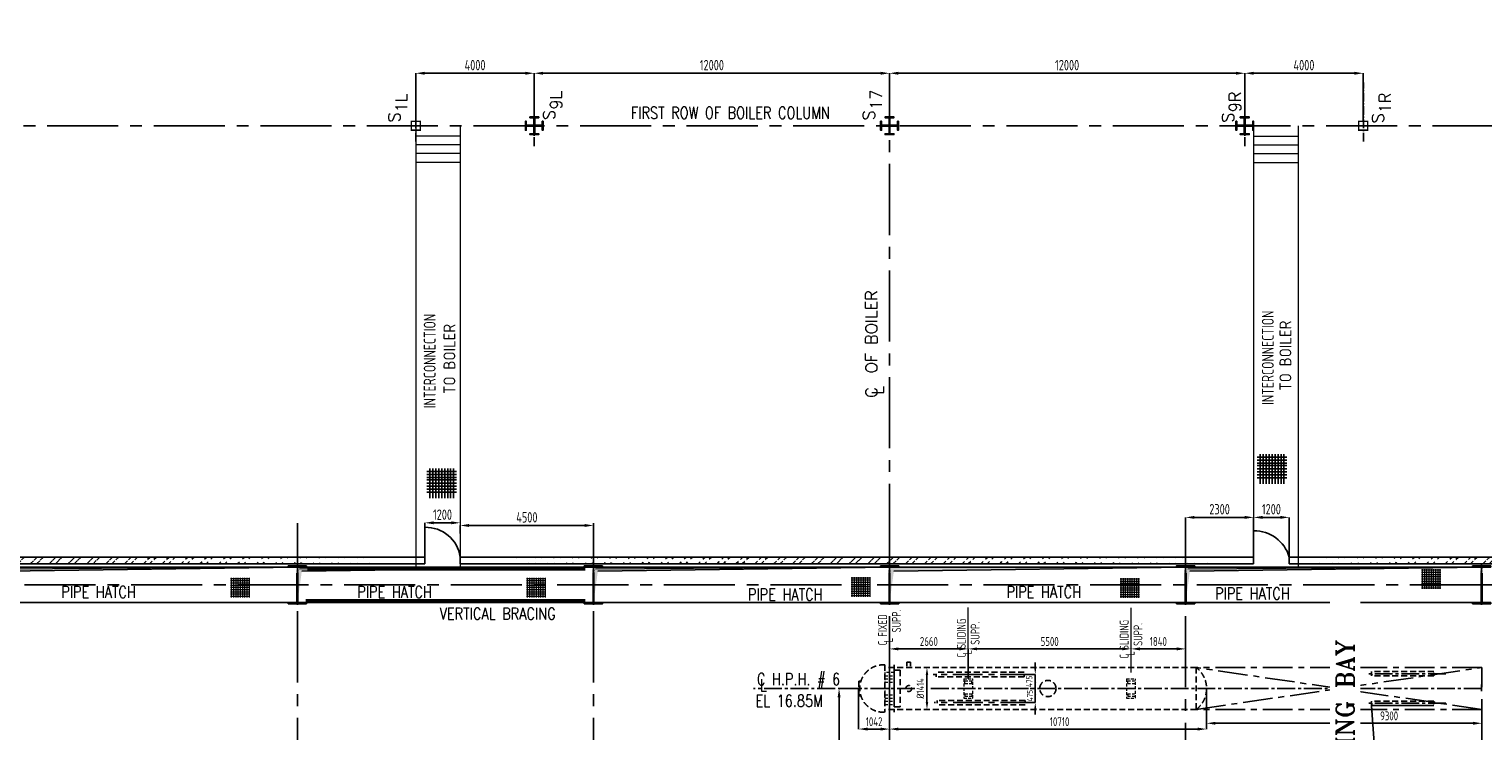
# Model space of a CAD drawing. Extents: x -11758 to 4934791, y -233543 to 1826789.
# Tile 58 of 107: x 38093 to 87203, y 297306 to 321000. Entities that reach past the tile are written whole.
import ezdxf
from ezdxf.enums import TextEntityAlignment as Align

# ---------------------------------------------------------------- set-up
doc = ezdxf.new("R2010")
doc.units = 0
doc.header["$LTSCALE"] = 800
doc.header["$MEASUREMENT"] = 0
doc.set_wipeout_variables(frame=1)
for name, pattern in [('CENTER', [2, 1.25, -0.25, 0.25, -0.25]), ('CENTER2', [1.125, 0.75, -0.125, 0.125, -0.125]), ('DASHDOT', [1, 0.5, -0.25, 0, -0.25]), ('HIDDEN', [0.375, 0.25, -0.125]), ('HIDDENS', [0.25, 0.125, -0.125])]:
    doc.linetypes.add(name, pattern=pattern)
doc.layers.get('0').update_dxf_attribs({"linetype": 'CONTINUOUS'})
doc.layers.get('DEFPOINTS').update_dxf_attribs({"linetype": 'CONTINUOUS'})
for name, color, linetype in [('CL', 2, 'CENTER2'), ('COL', 1, 'CENTER'), ('GRID', 8, 'CENTER'), ('GT_1', 7, 'CONTINUOUS'), ('HATCH', 9, 'CONTINUOUS'), ('LOGO', 7, 'CONTINUOUS'), ('M_TEXT', 3, 'CONTINUOUS'), ('MECH_EQ', 251, 'HIDDEN'), ('obk', 7, 'CONTINUOUS'), ('OBN', 1, 'CONTINUOUS'), ('PIPE OPENING HATCH', 7, 'CONTINUOUS'), ('REV3', 2, 'CONTINUOUS'), ('STR', 2, 'CONTINUOUS'), ('TXT', 4, 'CONTINUOUS'), ('WALL', 6, 'CONTINUOUS')]:
    doc.layers.add(name, color=color, linetype=linetype)
for name, color, linetype, lineweight in [('DIM', 4, 'CONTINUOUS', 15), ('T', 3, 'CONTINUOUS', 15), ('TEXT', 3, 'CONTINUOUS', 15)]:
    doc.layers.add(name, color=color, linetype=linetype, lineweight=lineweight)
doc.styles.add('c5', font='complex.shx', dxfattribs={"height": 5})
doc.styles.add('ROMANC', font='romanc')
doc.styles.add('ROMANS', font='ISO9.shx', dxfattribs={"width": 0.8})
doc.styles.add('ROMANT', font='romant')
doc.styles.add('S1', font='SIMPLEX.SHX', dxfattribs={"height": 200})
doc.styles.add('S3', font='ROMANS1.SHX', dxfattribs={"width": 0.8})
doc.styles.get("Standard").update_dxf_attribs({"font": 'ISO9'})
doc.styles.add('VER', font='ISO9.SHX')
doc.dimstyles.get("Standard").update_dxf_attribs({"dimtxt": 0.18, "dimasz": 0.18, "dimexe": 0.18, "dimexo": 0.0625, "dimgap": 0.09, "dimtad": 0, "dimtih": 1, "dimtoh": 1, "dimdec": 4, "dimzin": 0, "dimdsep": 46, "dimtxsty": 'Standard', "dimcen": 0.09, "dimadec": 0, "dimazin": 0, "dimtfac": 1, "dimtdec": 4, "dimtofl": 0, "dimtmove": 0, "dimatfit": 3, "dimfxl": 1, "dimtolj": 1, "dimtzin": 0, "dimarcsym": 0})
doc.dimstyles.new('STANDARD$0', dxfattribs={"dimtxt": 250, "dimasz": 200, "dimexe": 0, "dimexo": 0, "dimgap": 100, "dimtad": 1, "dimdec": 0, "dimzin": 0, "dimdsep": 46, "dimtxsty": 'S1', "dimcen": 0, "dimadec": 0, "dimazin": 0, "dimtfac": 1, "dimtdec": 0, "dimtmove": 2, "dimatfit": 3, "dimfxl": 1, "dimtolj": 1, "dimtzin": 0, "dimarcsym": 0})

# ---------------------------------------------------------------- blocks, each defined once
blk = doc.blocks.new('*D321')
at = {"layer": 'DEFPOINTS', "color": 0, "transparency": 16777216}
for p in [(65765, 298737), (65454, 293737), (65697, 293737)]:
    blk.add_point(p, dxfattribs=at)
at = {"layer": 'DIM', "color": 9, "lineweight": -2, "transparency": 16777216}
for p, q in [((65765, 298737), (65454, 298737)), ((65454, 298437), (65454, 294037)), ((65697, 293737), (65454, 293737))]:
    blk.add_line(p, q, dxfattribs=at)
at = {"layer": 'DIM', "color": 9, "transparency": 16777216}
for points in [[(65404, 298437), (65504, 298437), (65454, 298737)], [(65404, 294037), (65504, 294037), (65454, 293737)]]:
    blk.add_solid(points, dxfattribs=at)
at = {"layer": 'DIM', "transparency": 16777216, "insert": (65179, 296237), "char_height": 350, "attachment_point": 5, "rotation": 90, "style": 'ROMANS'}
blk.add_mtext('\\A1;5000', dxfattribs=at)
blk = doc.blocks.new('A$C14326149')
at = {"layer": 'COL'}
h = blk.add_hatch(dxfattribs=at)
h.set_pattern_fill('ANSI31', color=256, scale=100, style=0)
h.paths.add_polyline_path([(-310, -640), (-310, -600), (310, -600), (310, -640)])
h.paths.add_polyline_path([(310, 640), (310, 600), (-310, 600), (-310, 640)])
edge = h.paths.add_edge_path()
edge.add_line((-16, -600), (-16, 600))
edge.add_line((16, -600), (16, 600))
for p, q in [((310, 640), (-310, 640)), ((-310, 640), (-310, 600)), ((310, 600), (-310, 600)), ((-16, -600), (-16, 600)), ((16, -600), (16, 600)), ((310, 640), (310, 600)), ((-310, -600), (310, -600)), ((-310, -640), (-310, -600)), ((-310, -640), (310, -640)), ((310, -640), (310, -600))]:
    blk.add_line(p, q, dxfattribs=at)
at = {"layer": 'COL', "color": 2}
for p, q in [((0, -672), (0, 672)), ((44, 0), (-44, 0))]:
    blk.add_line(p, q, dxfattribs=at)
blk = doc.blocks.new('*D362')
at = {"layer": 'DEFPOINTS', "color": 0, "transparency": 16777216}
for p in [(57158, 304242), (52658, 303970), (57158, 303087)]:
    blk.add_point(p, dxfattribs=at)
at = {"layer": 'DIM', "color": 9, "lineweight": -2, "transparency": 16777216}
for p, q in [((52658, 303970), (52658, 304242)), ((52958, 304242), (56858, 304242)), ((57158, 303087), (57158, 304242))]:
    blk.add_line(p, q, dxfattribs=at)
at = {"layer": 'DIM', "color": 9, "transparency": 16777216}
for points in [[(52958, 304292), (52958, 304192), (52658, 304242)], [(56858, 304292), (56858, 304192), (57158, 304242)]]:
    blk.add_solid(points, dxfattribs=at)
at = {"layer": 'DIM', "transparency": 16777216, "insert": (54908, 304517), "char_height": 350, "attachment_point": 5, "style": 'ROMANS'}
blk.add_mtext('\\A1;4500', dxfattribs=at)
blk = doc.blocks.new('*D363')
at = {"layer": 'DEFPOINTS', "color": 0, "transparency": 16777216}
for p in [(77158, 304515), (79458, 303970), (77158, 303087)]:
    blk.add_point(p, dxfattribs=at)
at = {"layer": 'DIM', "color": 9, "lineweight": -2, "transparency": 16777216}
for p, q in [((77158, 303087), (77158, 304515)), ((79158, 304515), (77458, 304515)), ((79458, 303970), (79458, 304515))]:
    blk.add_line(p, q, dxfattribs=at)
at = {"layer": 'DIM', "color": 9, "transparency": 16777216}
for points in [[(77458, 304565), (77458, 304465), (77158, 304515)], [(79158, 304565), (79158, 304465), (79458, 304515)]]:
    blk.add_solid(points, dxfattribs=at)
at = {"layer": 'DIM', "transparency": 16777216, "insert": (78308, 304790), "char_height": 350, "attachment_point": 5, "style": 'ROMANS'}
blk.add_mtext('\\A1;2300', dxfattribs=at)
blk = doc.blocks.new('*D377')
at = {"layer": 'DEFPOINTS', "color": 0, "transparency": 16777216}
for p in [(51458, 304332), (52658, 304332), (51458, 303641)]:
    blk.add_point(p, dxfattribs=at)
at = {"layer": 'DIM', "color": 9, "lineweight": -2, "transparency": 16777216}
for p, q in [((51458, 303641), (51458, 304332)), ((52358, 304332), (51758, 304332))]:
    blk.add_line(p, q, dxfattribs=at)
at = {"layer": 'DIM', "color": 9, "transparency": 16777216}
for points in [[(51758, 304382), (51758, 304282), (51458, 304332)], [(52358, 304382), (52358, 304282), (52658, 304332)]]:
    blk.add_solid(points, dxfattribs=at)
at = {"layer": 'DIM', "transparency": 16777216, "insert": (52058, 304607), "char_height": 350, "attachment_point": 5, "style": 'ROMANS'}
blk.add_mtext('\\A1;1200', dxfattribs=at)
blk = doc.blocks.new('*D378')
at = {"layer": 'DEFPOINTS', "color": 0, "transparency": 16777216}
for p in [(79458, 304515), (80658, 304515), (80658, 303177)]:
    blk.add_point(p, dxfattribs=at)
at = {"layer": 'DIM', "color": 9, "lineweight": -2, "transparency": 16777216}
for p, q in [((79458, 304515), (79458, 304515)), ((79758, 304515), (80358, 304515)), ((80658, 303177), (80658, 304515))]:
    blk.add_line(p, q, dxfattribs=at)
at = {"layer": 'DIM', "color": 9, "transparency": 16777216}
for points in [[(79758, 304565), (79758, 304465), (79458, 304515)], [(80358, 304565), (80358, 304465), (80658, 304515)]]:
    blk.add_solid(points, dxfattribs=at)
at = {"layer": 'DIM', "transparency": 16777216, "insert": (80058, 304790), "char_height": 350, "attachment_point": 5, "style": 'ROMANS'}
blk.add_mtext('\\A1;1200', dxfattribs=at)
blk = doc.blocks.new('*D384')
at = {"layer": 'DEFPOINTS', "color": 0, "transparency": 16777216}
for p in [(77868, 298737), (87168, 298013), (87168, 297564)]:
    blk.add_point(p, dxfattribs=at)
at = {"layer": 'DIM', "color": 9, "lineweight": -2, "transparency": 16777216}
for p, q in [((77868, 298737), (77868, 297564)), ((87168, 298013), (87168, 297564)), ((78168, 297564), (86868, 297564))]:
    blk.add_line(p, q, dxfattribs=at)
at = {"layer": 'DIM', "color": 9, "transparency": 16777216}
for points in [[(78168, 297614), (78168, 297514), (77868, 297564)], [(86868, 297614), (86868, 297514), (87168, 297564)]]:
    blk.add_solid(points, dxfattribs=at)
at = {"layer": 'DIM', "transparency": 16777216, "insert": (84035, 297814), "char_height": 300, "attachment_point": 5, "style": 'ROMANS'}
blk.add_mtext('\\A1;9300', dxfattribs=at)
blk = doc.blocks.new('*D385')
at = {"layer": 'DEFPOINTS', "color": 0, "transparency": 16777216}
for p in [(67158, 299487), (66116, 298737), (67158, 297368)]:
    blk.add_point(p, dxfattribs=at)
at = {"layer": 'DIM', "color": 9, "lineweight": -2, "transparency": 16777216}
for p, q in [((67158, 299487), (67158, 297368)), ((66116, 298737), (66116, 297368)), ((66416, 297368), (66858, 297368))]:
    blk.add_line(p, q, dxfattribs=at)
at = {"layer": 'DIM', "color": 9, "transparency": 16777216}
for points in [[(66416, 297418), (66416, 297318), (66116, 297368)], [(66858, 297418), (66858, 297318), (67158, 297368)]]:
    blk.add_solid(points, dxfattribs=at)
at = {"layer": 'DIM', "transparency": 16777216, "insert": (66637, 297618), "char_height": 300, "attachment_point": 5, "style": 'ROMANS'}
blk.add_mtext('\\A1;1042', dxfattribs=at)
blk = doc.blocks.new('*D386')
at = {"layer": 'DEFPOINTS', "color": 0, "transparency": 16777216}
for p in [(71902, 299212), (72082, 298737), (72103, 298737)]:
    blk.add_point(p, dxfattribs=at)
at = {"layer": 'DIM', "color": 9, "lineweight": -2, "transparency": 16777216}
for p, q in [((72082, 299412), (72082, 299612)), ((71902, 299212), (72082, 299212)), ((72082, 299212), (72082, 298737)), ((72103, 298737), (72082, 298737)), ((72082, 298537), (72082, 298337))]:
    blk.add_line(p, q, dxfattribs=at)
at = {"layer": 'DIM', "color": 9, "transparency": 16777216}
for points in [[(72049, 299412), (72115, 299412), (72082, 299212)], [(72049, 298537), (72115, 298537), (72082, 298737)]]:
    blk.add_solid(points, dxfattribs=at)
at = {"layer": 'DIM', "transparency": 16777216, "insert": (71879, 298980), "char_height": 200, "attachment_point": 5, "rotation": 90, "style": 'ROMANS'}
blk.add_mtext('\\A1;475', dxfattribs=at)
blk = doc.blocks.new('*D387')
at = {"layer": 'DEFPOINTS', "color": 0, "transparency": 16777216}
for p in [(71906, 298737), (72082, 298737), (71906, 298262)]:
    blk.add_point(p, dxfattribs=at)
at = {"layer": 'DIM', "color": 9, "lineweight": -2, "transparency": 16777216}
for p, q in [((72082, 298937), (72082, 299137)), ((71906, 298737), (72082, 298737)), ((72082, 298262), (72082, 298737)), ((71906, 298262), (72082, 298262)), ((72082, 298062), (72082, 297862))]:
    blk.add_line(p, q, dxfattribs=at)
at = {"layer": 'DIM', "color": 9, "transparency": 16777216}
for points in [[(72049, 298937), (72115, 298937), (72082, 298737)], [(72049, 298062), (72115, 298062), (72082, 298262)]]:
    blk.add_solid(points, dxfattribs=at)
at = {"layer": 'DIM', "transparency": 16777216, "insert": (71901, 298496), "char_height": 200, "attachment_point": 5, "rotation": 90, "style": 'ROMANS'}
blk.add_mtext('\\A1;475', dxfattribs=at)
blk = doc.blocks.new('*D388')
at = {"layer": 'DEFPOINTS', "color": 0, "transparency": 16777216}
for p in [(68427, 299444), (68423, 298030), (68427, 298030)]:
    blk.add_point(p, dxfattribs=at)
at = {"layer": 'DIM', "color": 9, "lineweight": -2, "transparency": 16777216}
for p, q in [((68427, 299444), (68423, 299444)), ((68423, 299194), (68423, 298280)), ((68427, 298030), (68423, 298030))]:
    blk.add_line(p, q, dxfattribs=at)
at = {"layer": 'DIM', "color": 9, "transparency": 16777216}
for points in [[(68381, 299194), (68465, 299194), (68423, 299444)], [(68381, 298280), (68465, 298280), (68423, 298030)]]:
    blk.add_solid(points, dxfattribs=at)
at = {"layer": 'DIM', "transparency": 16777216, "insert": (68198, 298737), "char_height": 250, "attachment_point": 5, "rotation": 90, "style": 'ROMANS'}
blk.add_mtext('\\A1;%%C1414', dxfattribs=at)
blk = doc.blocks.new('*D409')
at = {"layer": 'DEFPOINTS', "color": 0, "transparency": 16777216}
for p in [(75318, 300075), (75318, 300075), (77158, 299952)]:
    blk.add_point(p, dxfattribs=at)
at = {"layer": 'DIM', "color": 9, "lineweight": -2, "transparency": 16777216}
for p, q in [((76858, 300075), (75618, 300075)), ((77158, 299952), (77158, 300075))]:
    blk.add_line(p, q, dxfattribs=at)
at = {"layer": 'DIM', "color": 9, "transparency": 16777216}
for points in [[(75618, 300125), (75618, 300025), (75318, 300075)], [(76858, 300125), (76858, 300025), (77158, 300075)]]:
    blk.add_solid(points, dxfattribs=at)
at = {"layer": 'DIM', "transparency": 16777216, "insert": (76238, 300325), "char_height": 300, "attachment_point": 5, "style": 'ROMANS'}
blk.add_mtext('\\A1;1840', dxfattribs=at)
blk = doc.blocks.new('*D410')
at = {"layer": 'DEFPOINTS', "color": 0, "transparency": 16777216}
for p in [(69818, 300075), (67158, 299274), (69818, 299061)]:
    blk.add_point(p, dxfattribs=at)
at = {"layer": 'DIM', "color": 9, "lineweight": -2, "transparency": 16777216}
for p, q in [((67158, 299274), (67158, 300075)), ((67458, 300075), (69518, 300075)), ((69818, 299061), (69818, 300075))]:
    blk.add_line(p, q, dxfattribs=at)
at = {"layer": 'DIM', "color": 9, "transparency": 16777216}
for points in [[(67458, 300125), (67458, 300025), (67158, 300075)], [(69518, 300125), (69518, 300025), (69818, 300075)]]:
    blk.add_solid(points, dxfattribs=at)
at = {"layer": 'DIM', "transparency": 16777216, "insert": (68488, 300325), "char_height": 300, "attachment_point": 5, "style": 'ROMANS'}
blk.add_mtext('\\A1;2660', dxfattribs=at)
blk = doc.blocks.new('*D411')
at = {"layer": 'DEFPOINTS', "color": 0, "transparency": 16777216}
for p in [(75318, 300075), (75318, 300075), (69818, 299061)]:
    blk.add_point(p, dxfattribs=at)
at = {"layer": 'DIM', "color": 9, "lineweight": -2, "transparency": 16777216}
for p, q in [((69818, 299061), (69818, 300075)), ((70118, 300075), (75018, 300075))]:
    blk.add_line(p, q, dxfattribs=at)
at = {"layer": 'DIM', "color": 9, "transparency": 16777216}
for points in [[(70118, 300125), (70118, 300025), (69818, 300075)], [(75018, 300125), (75018, 300025), (75318, 300075)]]:
    blk.add_solid(points, dxfattribs=at)
at = {"layer": 'DIM', "transparency": 16777216, "insert": (72568, 300325), "char_height": 300, "attachment_point": 5, "style": 'ROMANS'}
blk.add_mtext('\\A1;5500', dxfattribs=at)
blk = doc.blocks.new('*D414')
at = {"layer": 'DEFPOINTS', "color": 0, "transparency": 16777216}
for p in [(77868, 298725), (67158, 298005), (67158, 297368)]:
    blk.add_point(p, dxfattribs=at)
at = {"layer": 'DIM', "color": 9, "lineweight": -2, "transparency": 16777216}
for p, q in [((77868, 298725), (77868, 297368)), ((67158, 298005), (67158, 297368)), ((77568, 297368), (67458, 297368))]:
    blk.add_line(p, q, dxfattribs=at)
at = {"layer": 'DIM', "color": 9, "transparency": 16777216}
for points in [[(67458, 297418), (67458, 297318), (67158, 297368)], [(77568, 297418), (77568, 297318), (77868, 297368)]]:
    blk.add_solid(points, dxfattribs=at)
at = {"layer": 'DIM', "transparency": 16777216, "insert": (72903, 297618), "char_height": 300, "attachment_point": 5, "style": 'ROMANS'}
blk.add_mtext('\\A1;10710', dxfattribs=at)
blk = doc.blocks.new('COL2')
at = {"layer": 'obk'}
for points in [[(-15, 15), (-270, 15), (-270, 150), (-300, 150), (-300, 0)], [(-15, -15), (-270, -15), (-270, -150), (-300, -150), (-300, 0)], [(-15, 15), (-15, 270), (-150, 270), (-150, 300), (0, 300)], [(15, 15), (15, 270), (150, 270), (150, 300), (0, 300)], [(300, 0), (300, 150), (270, 150), (270, 15), (15, 15)], [(300, 0), (300, -150), (270, -150), (270, -15), (15, -15)], [(0, -300), (-150, -300), (-150, -270), (-15, -270), (-15, -15)], [(0, -300), (150, -300), (150, -270), (15, -270), (15, -15)]]:
    blk.add_lwpolyline(points, dxfattribs=at)
blk = doc.blocks.new('X')
at = {"layer": 'OBN'}
blk.add_blockref('COL2', (0, 0), dxfattribs=at)
blk = doc.blocks.new('A$C73552E55')
at = {"layer": 'DIM'}
h = blk.add_hatch(dxfattribs=at)
h.set_pattern_fill('ANSI37', color=256, scale=600, angle=45, style=0)
h.set_pattern_definition([(90, (29436.75, -48033.37), (-75, 1e-14), []), (180, (29436.75, -48033.37), (-1e-14, -75), [])])
h.paths.add_polyline_path([(60619, 526), (59971, 526), (59971, -140), (60619, -140)])
h = blk.add_hatch(dxfattribs=at)
h.set_pattern_fill('ANSI37', color=256, scale=600, angle=45, style=0)
h.set_pattern_definition([(90, (-10791.894, -48319.29), (-75, 1e-14), []), (180, (-10791.894, -48319.29), (-1e-14, -75), [])])
h.paths.add_polyline_path([(20391, 241), (19742, 241), (19742, -426), (20391, -426)])
h = blk.add_hatch(dxfattribs=at)
h.set_pattern_fill('ANSI37', color=256, scale=600, angle=45, style=0)
h.set_pattern_definition([(90, (-791.894, -48319.29), (-75, 1e-14), []), (180, (-791.894, -48319.29), (-1e-14, -75), [])])
h.paths.add_polyline_path([(30391, 241), (29742, 241), (29742, -426), (30391, -426)])
h = blk.add_hatch(dxfattribs=at)
h.set_pattern_fill('ANSI37', color=256, scale=600, angle=45, style=0)
h.set_pattern_definition([(90, (10174.726, -48297.984), (-75, 1e-14), []), (180, (10174.726, -48297.984), (-1e-14, -75), [])])
h.paths.add_polyline_path([(41357, 262), (40709, 262), (40709, -405), (41357, -405)])
h = blk.add_hatch(dxfattribs=at)
h.set_pattern_fill('ANSI37', color=256, scale=600, angle=45, style=0)
h.set_pattern_definition([(90, (19259.7, -48335.04), (-75, 1e-14), []), (180, (19259.7, -48335.04), (-1e-14, -75), [])])
h.paths.add_polyline_path([(50442, 225), (49794, 225), (49794, -442), (50442, -442)])
at = {"layer": 'PIPE OPENING HATCH', "lineweight": -2}
for points in [[(12072, 530), (12000, -600), (12000, 598), (22000, 598)], [(22072, 530), (22000, -600), (22000, 598), (32000, 598)], [(32072, 530), (32000, -600), (32000, 598), (42000, 598)], [(52072, 530), (52000, -600), (52000, 598), (62000, 598)]]:
    blk.add_hatch(color=1, dxfattribs=at).paths.add_polyline_path(points)
at = {"layer": 'PIPE OPENING HATCH'}
h = blk.add_hatch(color=1, dxfattribs=at)
h.paths.add_polyline_path([(12084, 0), (12016, 0), (12016, -485)])
h.paths.add_polyline_path([(22000, 600), (12016, 600), (12016, 0), (12044, 0), (12084, 0), (12147, 458)])
h = blk.add_hatch(color=1, dxfattribs=at)
h.paths.add_polyline_path([(22084, 0), (22016, 0), (22016, -485)])
h.paths.add_polyline_path([(32000, 600), (22016, 600), (22016, 0), (22044, 0), (22084, 0), (22147, 458)])
h = blk.add_hatch(color=1, dxfattribs=at)
h.paths.add_polyline_path([(32084, 0), (32016, 0), (32016, -485)])
h.paths.add_polyline_path([(42000, 600), (32016, 600), (32016, 0), (32044, 0), (32084, 0), (32147, 458)])
h = blk.add_hatch(color=1, dxfattribs=at)
h.paths.add_polyline_path([(42084, 0), (42016, 0), (42016, -485)])
h.paths.add_polyline_path([(52000, 600), (42016, 600), (42016, 0), (42044, 0), (42084, 0), (42147, 458)])
h = blk.add_hatch(color=1, dxfattribs=at)
h.paths.add_polyline_path([(52084, 0), (52016, 0), (52016, -485)])
h.paths.add_polyline_path([(62000, 600), (52016, 600), (52016, 0), (52044, 0), (52084, 0), (52147, 458)])
at = {"layer": 'PIPE OPENING HATCH', "color": 1, "lineweight": -2}
for p, q in [((22000, 598), (12072, 530)), ((22000, 600), (32000, 600)), ((32000, 598), (22072, 530)), ((42000, 598), (32072, 530)), ((52000, 600), (62000, 600)), ((62000, 598), (52072, 530))]:
    blk.add_line(p, q, dxfattribs=at)
at = {"layer": 'PIPE OPENING HATCH', "color": 1}
for p, q in [((12147, 458), (22000, 600)), ((22147, 458), (32000, 600)), ((32147, 458), (42000, 600)), ((42147, 458), (52000, 600)), ((52147, 458), (62000, 600))]:
    blk.add_line(p, q, dxfattribs=at)
for points in [[(12000, 600), (22000, 600), (22000, -600), (12000, -600)], [(22000, 600), (32000, 600), (32000, -600), (22000, -600)], [(32000, 600), (42000, 600), (42000, -600), (32000, -600)], [(42000, 600), (52000, 600), (52000, -600), (42000, -600)], [(52000, 600), (62000, 600), (62000, -600), (52000, -600)]]:
    blk.add_lwpolyline(points, close=True, dxfattribs=at)
at = {"layer": 'T', "style": 'S3', "width": 0.8}
for p in [(14019, -441), (24019, -441), (37216, -528), (45948, -441), (52997, -492)]:
    blk.add_text('PIPE HATCH', height=400, dxfattribs=at).set_placement(p)
blk = doc.blocks.new('*D301')
at = {"layer": 'DEFPOINTS', "color": 0, "transparency": 16777216}
for p in [(55158, 319509), (55158, 318037), (51158, 317737)]:
    blk.add_point(p, dxfattribs=at)
at = {"layer": 'DIM', "color": 9, "lineweight": -2, "transparency": 16777216}
for p, q in [((51158, 317737), (51158, 319509)), ((51458, 319509), (54858, 319509)), ((55158, 318037), (55158, 319509))]:
    blk.add_line(p, q, dxfattribs=at)
at = {"layer": 'DIM', "color": 9, "transparency": 16777216}
for points in [[(51458, 319559), (51458, 319459), (51158, 319509)], [(54858, 319559), (54858, 319459), (55158, 319509)]]:
    blk.add_solid(points, dxfattribs=at)
at = {"layer": 'DIM', "transparency": 16777216, "insert": (53158, 319784), "char_height": 350, "attachment_point": 5, "style": 'ROMANS'}
blk.add_mtext('\\A1;4000', dxfattribs=at)
blk = doc.blocks.new('*D302')
at = {"layer": 'DEFPOINTS', "color": 0, "transparency": 16777216}
for p in [(67158, 319509), (55158, 318742), (67158, 318420)]:
    blk.add_point(p, dxfattribs=at)
at = {"layer": 'DIM', "color": 9, "lineweight": -2, "transparency": 16777216}
for p, q in [((55158, 318742), (55158, 319509)), ((55458, 319509), (66858, 319509)), ((67158, 318420), (67158, 319509))]:
    blk.add_line(p, q, dxfattribs=at)
at = {"layer": 'DIM', "color": 9, "transparency": 16777216}
for points in [[(55458, 319559), (55458, 319459), (55158, 319509)], [(66858, 319559), (66858, 319459), (67158, 319509)]]:
    blk.add_solid(points, dxfattribs=at)
at = {"layer": 'DIM', "transparency": 16777216, "insert": (61158, 319784), "char_height": 350, "attachment_point": 5, "style": 'ROMANS'}
blk.add_mtext('\\A1;12000', dxfattribs=at)
blk = doc.blocks.new('*D303')
at = {"layer": 'DEFPOINTS', "color": 0, "transparency": 16777216}
for p in [(79158, 319509), (67158, 318420), (79158, 318037)]:
    blk.add_point(p, dxfattribs=at)
at = {"layer": 'DIM', "color": 9, "lineweight": -2, "transparency": 16777216}
for p, q in [((67158, 318420), (67158, 319509)), ((67458, 319509), (78858, 319509)), ((79158, 318037), (79158, 319509))]:
    blk.add_line(p, q, dxfattribs=at)
at = {"layer": 'DIM', "color": 9, "transparency": 16777216}
for points in [[(67458, 319559), (67458, 319459), (67158, 319509)], [(78858, 319559), (78858, 319459), (79158, 319509)]]:
    blk.add_solid(points, dxfattribs=at)
at = {"layer": 'DIM', "transparency": 16777216, "insert": (73158, 319784), "char_height": 350, "attachment_point": 5, "style": 'ROMANS'}
blk.add_mtext('\\A1;12000', dxfattribs=at)
blk = doc.blocks.new('*D304')
at = {"layer": 'DEFPOINTS', "color": 0, "transparency": 16777216}
for p in [(83158, 319509), (79158, 318037), (83158, 317887)]:
    blk.add_point(p, dxfattribs=at)
at = {"layer": 'DIM', "color": 9, "lineweight": -2, "transparency": 16777216}
for p, q in [((79158, 318037), (79158, 319509)), ((79458, 319509), (82858, 319509)), ((83158, 317887), (83158, 319509))]:
    blk.add_line(p, q, dxfattribs=at)
at = {"layer": 'DIM', "color": 9, "transparency": 16777216}
for points in [[(79458, 319559), (79458, 319459), (79158, 319509)], [(82858, 319559), (82858, 319459), (83158, 319509)]]:
    blk.add_solid(points, dxfattribs=at)
at = {"layer": 'DIM', "transparency": 16777216, "insert": (81158, 319784), "char_height": 350, "attachment_point": 5, "style": 'ROMANS'}
blk.add_mtext('\\A1;4000', dxfattribs=at)

msp = doc.modelspace()

# ---------------------------------------------------------------- hatches: boundary and pattern name
at = {"layer": 'HATCH'}
h = msp.add_hatch(dxfattribs=at)
h.set_pattern_fill('ANSI32', color=256, scale=1200, style=0)
h.set_pattern_definition([(45, (57613.6, 221875.5), (-318.198, 318.198), []), (45, (57825.73, 221875.5), (-318.198, 318.198), [])])
edge = h.paths.add_edge_path()
edge.add_line((51458.4, 303177.2), (27668.4, 303177.2))
edge.add_line((51458.4, 302947.1), (27438.4, 302947.2))
h = msp.add_hatch(dxfattribs=at)
h.set_pattern_fill('ANSI32', color=256, scale=1200, style=0)
h.set_pattern_definition([(45, (87813.6, 221875.5), (-318.198, 318.198), []), (45, (88025.73, 221875.5), (-318.198, 318.198), [])])
edge = h.paths.add_edge_path()
edge.add_line((79458.4, 303177.2), (52658.4, 303177.2))
edge.add_line((79458.4, 302947.2), (52658.4, 302947.2))
h = msp.add_hatch(dxfattribs=at)
h.set_pattern_fill('ANSI32', color=256, scale=1200, style=0)
h.set_pattern_definition([(45, (102867.7, 221879), (-318.198, 318.198), []), (45, (103079.8, 221879), (-318.198, 318.198), [])])
edge = h.paths.add_edge_path()
edge.add_line((96483, 303177.2), (80658.4, 303177.2))
edge.add_line((96712.5, 302950.6), (80658.4, 302947.2))

# ---------------------------------------------------------------- linework, layer by layer
msp.add_lwpolyline([(51458.3, 302947.2), (51458.4, 302947.2)])
at = {"layer": 'CL'}
for p, q in [((85954.5, 299237.2), (83293.4, 299237.2)), ((68018.4, 298737.2), (62561.9, 298737.2)), ((87158.4, 298737.2), (68461.9, 298737.2)), ((85954.5, 298237.2), (83293.4, 298237.2))]:
    msp.add_line(p, q, dxfattribs=at)
at = {"layer": 'COL', "color": 7, "const_width": 50}
for points in [[(51008.4, 317587.2), (51008.4, 317887.2), (51308.4, 317887.2), (51308.4, 317587.2), (50983.9, 317587.2)], [(83308.4, 317587.2), (83308.4, 317887.2), (83008.4, 317887.2), (83008.4, 317587.2), (83332.9, 317587.2)]]:
    msp.add_lwpolyline(points, dxfattribs=at)
at = {"layer": 'DIM'}
for p, q in [((51158.4, 317737.2), (51158.4, 302737.2)), ((52658.4, 317383.8), (51158.4, 317383.8)), ((52658.4, 317737.2), (52658.4, 302737.2)), ((79458.4, 317737.2), (79458.4, 302967.2)), ((79458.4, 317383.8), (80958.4, 317383.8)), ((80958.4, 317737.2), (80958.4, 302857.2)), ((52658.4, 317096.8), (51158.4, 317096.8)), ((52658.4, 316796.9), (51158.4, 316796.9)), ((79458.4, 317096.8), (80958.4, 317096.8)), ((79458.4, 316796.9), (80958.4, 316796.9)), ((52658.4, 316496.9), (51158.4, 316496.9)), ((79458.4, 316496.9), (80958.4, 316496.9)), ((69818.4, 299274.2), (69818.4, 301467.9)), ((75318.4, 299274.2), (75318.4, 301458.1))]:
    msp.add_line(p, q, dxfattribs=at)
at = {"layer": 'DIM', "color": 8, "linetype": 'HIDDEN', "ltscale": 0.5}
for p, q in [((67311.9, 299274.2), (67004.8, 299274.2)), ((67004.8, 299274.2), (67004.8, 298200.3)), ((67004.8, 299166.5), (67311.9, 299166.5)), ((67311.9, 298200.3), (67311.9, 299274.2)), ((67004.8, 299058.8), (67311.9, 299058.8)), ((67004.8, 298951.1), (67311.9, 298951.1)), ((69664.8, 299060.9), (69664.8, 298413.5)), ((69664.8, 299060.9), (69971.9, 299060.9)), ((69703.2, 298993.1), (69933.6, 298993.1)), ((69703.2, 298912.3), (69703.2, 298993.1)), ((69703.2, 298912.3), (69933.6, 298912.3)), ((69933.6, 298912.3), (69933.6, 298993.1)), ((69971.9, 298413.5), (69971.9, 299060.9)), ((75164.8, 299060.9), (75164.8, 298413.5)), ((75164.8, 299060.9), (75471.9, 299060.9)), ((75203.2, 298993.1), (75433.6, 298993.1)), ((75203.2, 298912.3), (75203.2, 298993.1)), ((75203.2, 298912.3), (75433.6, 298912.3)), ((75471.9, 298413.5), (75471.9, 299060.9)), ((67004.8, 298523.3), (67311.9, 298523.3)), ((67004.8, 298415.6), (67311.9, 298415.6)), ((67004.8, 298307.9), (67311.9, 298307.9)), ((67004.8, 298200.3), (67311.9, 298200.3)), ((69664.8, 298413.5), (69971.9, 298413.5)), ((69703.2, 298562.1), (69933.6, 298562.1)), ((69703.2, 298562.1), (69703.2, 298481.4)), ((69703.2, 298481.4), (69933.6, 298481.4)), ((69933.6, 298562.1), (69933.6, 298481.4)), ((75164.8, 298413.5), (75471.9, 298413.5)), ((75203.2, 298562.1), (75433.6, 298562.1)), ((75203.2, 298562.1), (75203.2, 298481.4)), ((75203.2, 298481.4), (75433.6, 298481.4))]:
    msp.add_line(p, q, dxfattribs=at)
at = {"layer": 'GRID', "linetype": 'CENTER2', "ltscale": 0.5}
for p, q in [((51158.4, 317199.9), (51158.4, 319199.9)), ((55158.4, 317049.9), (55158.4, 319049.9)), ((79158.4, 317049.9), (79158.4, 319049.9)), ((83170.6, 317199.9), (83170.6, 319199.9))]:
    msp.add_line(p, q, dxfattribs=at)
at = {"layer": 'GRID', "linetype": 'CENTER2', "ltscale": 4}
for p, q in [((67158.4, 303247.5), (67158.4, 318419.9)), ((35105.6, 317737.2), (96655.6, 317737.2)), ((47158.4, 259343.3), (47158.4, 304321.8)), ((57158.4, 259343.3), (57158.4, 304321.8)), ((67158.4, 259182.7), (67158.4, 304321.8)), ((77158.4, 259182.9), (77158.4, 303087.2)), ((19936.4, 302237.2), (120622.5, 302237.2)), ((85890.2, 302237.2), (120601.6, 302237.2)), ((85890.2, 302237.2), (120601.6, 302237.2)), ((87158.4, 259182.9), (87168.4, 299444.2))]:
    msp.add_line(p, q, dxfattribs=at)
at = {"layer": 'GRID'}
for p, q in [((71901.6, 299212.2), (68635.7, 299212.2)), ((77521.7, 298030.2), (87168.4, 299444.2)), ((87168.4, 298030.2), (77521.7, 299444.2)), ((87168.4, 299444.2), (77521.7, 299444.2)), ((71906.2, 298262.2), (68671.3, 298262.2)), ((87168.4, 298030.2), (77521.7, 298030.2))]:
    msp.add_line(p, q, dxfattribs=at)
at = {"layer": 'GT_1', "flags": 128}
for points in [[(79583, 306548.7), (80583, 306548.7)], [(79683, 306648.7), (79683, 305648.7)], [(79783, 306648.7), (79783, 305648.7)], [(79883, 306648.7), (79883, 305648.7)], [(79883, 306648.7), (79883, 305648.7)], [(79983, 306648.7), (79983, 305648.7)], [(80083, 306648.7), (80083, 305648.7)], [(80083, 306648.7), (80083, 305648.7)], [(80183, 306648.7), (80183, 305648.7)], [(80183, 306648.7), (80183, 305648.7)], [(80283, 306648.7), (80283, 305648.7)], [(80383, 306648.7), (80383, 305648.7)], [(80483, 306648.7), (80483, 305648.7)], [(52533.8, 306063.5), (51533.8, 306063.5)], [(52533.8, 305963.5), (51533.8, 305963.5)], [(51633.8, 306163.5), (51633.8, 305163.5)], [(51733.8, 306163.5), (51733.8, 305163.5)], [(51833.8, 306163.5), (51833.8, 305163.5)], [(51933.8, 306163.5), (51933.8, 305163.5)], [(51933.8, 306163.5), (51933.8, 305163.5)], [(52033.8, 306163.5), (52033.8, 305163.5)], [(52033.8, 306163.5), (52033.8, 305163.5)], [(52133.8, 306163.5), (52133.8, 305163.5)], [(52233.8, 306163.5), (52233.8, 305163.5)], [(52233.8, 306163.5), (52233.8, 305163.5)], [(52333.8, 306163.5), (52333.8, 305163.5)], [(52433.8, 306163.5), (52433.8, 305163.5)], [(79583, 306448.7), (80583, 306448.7)], [(79583, 306348.7), (80583, 306348.7)], [(79583, 306262.3), (80583, 306262.3)], [(79583, 306155.5), (80583, 306155.5)], [(79583, 306055.5), (80583, 306055.5)], [(52533.8, 305863.5), (51533.8, 305863.5)], [(52533.8, 305777.1), (51533.8, 305777.1)], [(52533.8, 305670.3), (51533.8, 305670.3)], [(52533.8, 305570.3), (51533.8, 305570.3)], [(79583, 305948.7), (80583, 305948.7)], [(79583, 305848.7), (80583, 305848.7)], [(52533.8, 305463.5), (51533.8, 305463.5)], [(52533.8, 305363.5), (51533.8, 305363.5)]]:
    msp.add_lwpolyline(points, dxfattribs=at)
at = {"layer": 'MECH_EQ'}
for p, q in [((66998.4, 299536.7), (66998.4, 297936.7)), ((77521.7, 299444.2), (66998.4, 299444.2)), ((67318.4, 299537.2), (67318.4, 297937.2)), ((67318.4, 299355.4), (67318.4, 298119)), ((67318.4, 299355.4), (67518.4, 299355.4)), ((67518.4, 299355.4), (67518.4, 298119)), ((77521.7, 299444.2), (77521.7, 298030.2)), ((66116.3, 298987.2), (66116.3, 298487.2)), ((66192.3, 298987.2), (66116.3, 298987.2)), ((66192.3, 298487.2), (66116.3, 298487.2)), ((67318.4, 298119), (67518.4, 298119)), ((77521.7, 298030.2), (66998.4, 298030.2))]:
    msp.add_line(p, q, dxfattribs=at)
at = {"layer": 'MECH_EQ', "linetype": 'HIDDEN'}
for p, q in [((71704.4, 299287.2), (68732.4, 299287.2)), ((71704.4, 299137.2), (68732.4, 299137.2)), ((85543.2, 299312.2), (83442.3, 299312.2)), ((85543.2, 299162.2), (83442.3, 299162.2)), ((71739.9, 298337.2), (68768, 298337.2)), ((71739.9, 298187.2), (68768, 298187.2)), ((85543.2, 298312.2), (83442.3, 298312.2)), ((85543.2, 298162.2), (83442.3, 298162.2)), ((85343.4, 298162.2), (83442.3, 298162.2))]:
    msp.add_line(p, q, dxfattribs=at)
at = {"layer": 'MECH_EQ', "linetype": 'HIDDENS'}
for p, q in [((68732.4, 299137.2), (68732.4, 299287.2)), ((71704.4, 299137.2), (71704.4, 299287.2)), ((83442.3, 299263.5), (83414.3, 299263.5)), ((83414.3, 299263.5), (83470.2, 299210.9)), ((83442.3, 299312.2), (83442.3, 299263.5)), ((83442.3, 299210.9), (83442.3, 299162.2)), ((83470.2, 299210.9), (83442.3, 299210.9)), ((85543.2, 299162.2), (85543.2, 299312.2)), ((68768, 298337.2), (68768, 298187.2)), ((71739.9, 298337.2), (71739.9, 298187.2)), ((83442.3, 298263.5), (83414.3, 298263.5)), ((83414.3, 298263.5), (83470.2, 298210.9)), ((83442.3, 298312.2), (83442.3, 298263.5)), ((83442.3, 298210.9), (83442.3, 298162.2)), ((83470.2, 298210.9), (83442.3, 298210.9)), ((85543.2, 298312.2), (85543.2, 298162.2))]:
    msp.add_line(p, q, dxfattribs=at)
at = {"layer": 'MECH_EQ'}
msp.add_lwpolyline([(67747.4, 299487.2), (67747.4, 299631.5), (67869.4, 299631.5), (67869.4, 299487.2)], dxfattribs=at)
msp.add_circle((67808.4, 298737.2), 100, dxfattribs=at)
at = {"layer": 'MECH_EQ', "linetype": 'HIDDEN'}
msp.add_circle((72508.4, 298737.2), 275, dxfattribs=at)
at = {"layer": 'MECH_EQ'}
for centre, radius, start, end in [((66953.7, 298737.2), 801.5, 86.52859, 273.47141), ((76974.6, 298737.2), 893.9, 307.73215, 52.26785)]:
    msp.add_arc(centre, radius, start, end, dxfattribs=at)
at = {"layer": 'REV3', "linetype": 'Continuous'}
msp.add_line((87158.4, 298877.2), (87158.4, 298647.2), dxfattribs=at)
at = {"layer": 'STR', "color": 7, "linetype": 'DASHDOT', "const_width": 100}
for points in [[(47486.8, 302767.2), (56883.4, 302767.2)], [(47433.4, 301707.2), (56883.4, 301707.2)]]:
    msp.add_lwpolyline(points, dxfattribs=at)
at = {"layer": 'WALL'}
for p, q in [((51458.4, 302947.2), (51458.4, 304180)), ((79458.4, 302947.2), (79458.4, 304060)), ((24528.4, 303177.2), (51458.4, 303177.2)), ((52658.4, 303177.2), (79458.4, 303177.2)), ((52658.4, 303177.2), (52658.4, 302947.2)), ((80658.4, 303177.2), (96483, 303177.2)), ((80658.4, 303177.2), (80658.4, 302947.2)), ((24758.4, 302947.2), (51458.4, 302947.2)), ((52658.4, 302947.2), (79458.4, 302947.2)), ((80658.4, 302947.2), (96712.5, 302947.2))]:
    msp.add_line(p, q, dxfattribs=at)
for centre, radius, start, end in [((51486.7, 302994.5), 1185.8, 8.86235, 91.37012), ((79489.5, 302845.3), 1215, 15.85083, 91.46938)]:
    msp.add_arc(centre, radius, start, end, dxfattribs=at)

# ---------------------------------------------------------------- block references
at = {"layer": 'COL', "color": 7, "xscale": -1, "rotation": 270}
msp.add_blockref('X', (55158.4, 317737.2), dxfattribs=at)
at = {"layer": 'COL', "color": 7, "rotation": 90}
for p in [(67158.4, 317737.2), (79158.4, 317737.2)]:
    msp.add_blockref('X', p, dxfattribs=at)
at = {"layer": 'DIM'}
for name, p in [('A$C73552E55', (25158.4, 302237.2)), ('A$C14326149', (47158.4, 302237.2)), ('A$C14326149', (57158.4, 302237.2)), ('A$C14326149', (67158.4, 302237.2)), ('A$C14326149', (77158.4, 302237.2)), ('A$C14326149', (87158.4, 302237.2))]:
    msp.add_blockref(name, p, dxfattribs=at)

# ---------------------------------------------------------------- texts
at = {"layer": 'LOGO', "color": 4, "style": 'ROMANC'}
for s, p in [('OF BOILER', (66546.5, 309378.9)), ('L', (66765.5, 308659.1)), ('C', (66546.5, 308550.6))]:
    msp.add_text(s, height=400, rotation=90, dxfattribs=at).set_placement(p, align=Align.MIDDLE_LEFT)
at = {"layer": 'M_TEXT', "style": 'S3', "width": 0.8}
for s, p in [('C H.P.H. # 6', (62680.7, 298850.9)), ('L', (62781.9, 298650.1)), ('EL 16.85M', (62630.2, 298123.4))]:
    msp.add_text(s, height=400, dxfattribs=at).set_placement(p)
at = {"layer": 'STR', "color": 4, "style": 'VER', "width": 0.8}
for p in [(51825.8, 308201.6), (80136.9, 308311.8)]:
    msp.add_text('INTERCONNECTION', height=400, rotation=90, dxfattribs=at).set_placement(p)
at = {"layer": 'STR', "color": 4, "style": 'VER'}
for p in [(52491.7, 308682.1), (80731.8, 308792.4)]:
    msp.add_text('TO BOILER', height=400, rotation=90, dxfattribs=at).set_placement(p)
at = {"layer": 'T', "color": 20, "style": 'S3', "width": 0.8}
msp.add_text('FIRST ROW OF BOILER COLUMN', height=400, dxfattribs=at).set_placement((61784.1, 317972.7), align=Align.CENTER)
at = {"layer": 'T', "style": 'S3', "width": 0.8}
msp.add_text('VERTICAL BRACING', height=400, dxfattribs=at).set_placement((51960.3, 301064.7))
at = {"layer": 'T', "char_height": 300, "attachment_point": 1, "rotation": 90, "style": 'ROMANC'}
for insert in [(85345.4, 109553.9), (71528.1, 30531.2)]:
    msp.add_mtext_dynamic_manual_height_columns('\\pi747.71;SWGR TO BE PLACED ON RAISED \\P\\pi1590.6;CHEQUERED PLATE FLOOR', width=9452.561, gutter_width=2000, heights=[0], dxfattribs=dict(at, insert=insert))
at = {"layer": 'T', "insert": (76762.5, 226429.8), "char_height": 300, "width": 2855.548, "attachment_point": 1, "rotation": 90, "style": 'S3'}
msp.add_mtext('\\pi410.63;DEAERATOR \\P\\pi22.06;FIXED SUPPORT', dxfattribs=at)
at = {"layer": 'TEXT', "style": 'ROMANS', "width": 0.8}
for s, p in [('SUPP.', (67541.8, 300628.4)), ('C FIXED', (67074.1, 300194.7)), ('C SLIDING', (69734.1, 299782.1)), ('SUPP.', (70201.8, 300215.8)), ('C SLIDING', (75234.1, 299742.8)), ('SUPP.', (75701.8, 300176.5)), ('L', (67274.9, 300295.9)), ('L', (69934.9, 299883.3)), ('L', (75434.9, 299844))]:
    msp.add_text(s, height=300, rotation=90, dxfattribs=at).set_placement(p)
at = {"layer": 'TXT', "style": 'c5'}
for s, p in [('1L', (50868.7, 318187.9)), ('9L', (56094.5, 318284)), ('17', (66899.4, 318269.3)), ('9R', (79028.7, 318193)), ('1R', (84095.1, 318157.2)), ('S', (50631.7, 317850.3)), ('S', (55857.5, 317931.9)), ('S', (66662.4, 317917.2)), ('S', (78791.7, 317840.9)), ('S', (83858.1, 317819.6))]:
    msp.add_text(s, height=400, rotation=90, dxfattribs=at).set_placement(p)

# ---------------------------------------------------------------- dimensions: what is measured, and where the dimension line sits
at = {"layer": 'DIM'}
for base, p1, p2, override, picture, middle in [((55158.4, 319509.3), (51158.4, 317737.2), (55158.4, 318037.2), {"dimtxt": 350, "dimasz": 300, "dimtxsty": 'ROMANS', "dimclrd": 9, "dimclre": 9, "dimclrt": 256, "dimtix": 1}, '*D301', (53158.4, 319784.3)), ((67158.4, 319509.3), (55158.4, 318742.3), (67158.4, 318419.9), {"dimtxt": 350, "dimasz": 300, "dimtxsty": 'ROMANS', "dimclrd": 9, "dimclre": 9, "dimclrt": 256, "dimtix": 1}, '*D302', (61158.4, 319784.3)), ((79158.4, 319509.3), (67158.4, 318419.9), (79158.4, 318037.2), {"dimtxt": 350, "dimasz": 300, "dimtxsty": 'ROMANS', "dimclrd": 9, "dimclre": 9, "dimclrt": 256, "dimtix": 1}, '*D303', (73158.4, 319784.3)), ((83158.4, 319509.3), (79158.4, 318037.2), (83158.4, 317887.2), {"dimtxt": 350, "dimasz": 300, "dimtxsty": 'ROMANS', "dimclrd": 9, "dimclre": 9, "dimclrt": 256, "dimtix": 1}, '*D304', (81158.4, 319784.3)), ((77158.4, 304515.3), (79458.4, 303970), (77158.4, 303087.2), {"dimtxt": 350, "dimasz": 300, "dimtxsty": 'ROMANS', "dimclrd": 9, "dimclre": 9, "dimclrt": 256, "dimtix": 1}, '*D363', (78308.4, 304790.3)), ((80658.4, 304515.3), (79458.4, 304515.3), (80658.4, 303177.2), {"dimtxt": 350, "dimasz": 300, "dimtxsty": 'ROMANS', "dimclrd": 9, "dimclre": 9, "dimclrt": 256, "dimtix": 1}, '*D378', (80058.4, 304790.3)), ((51458.4, 304331.9), (52658.4, 304331.9), (51458.4, 303641.4), {"dimtxt": 350, "dimasz": 300, "dimtxsty": 'ROMANS', "dimclrd": 9, "dimclre": 9, "dimclrt": 256, "dimtix": 1}, '*D377', (52058.4, 304606.9)), ((57158.4, 304241.9), (52658.4, 303969.8), (57158.4, 303087.2), {"dimtxt": 350, "dimasz": 300, "dimtxsty": 'ROMANS', "dimclrd": 9, "dimclre": 9, "dimclrt": 256, "dimtix": 1}, '*D362', (54908.4, 304516.9)), ((75318.4, 300074.5), (77158.4, 299951.6), (75318.4, 300074.5), {"dimtxt": 300, "dimasz": 300, "dimtxsty": 'ROMANS', "dimclrd": 9, "dimclre": 9, "dimclrt": 256, "dimtix": 1, "dimtmove": 0}, '*D409', (76238.4, 300324.5))]:
    dim = msp.add_linear_dim(base=base, p1=p1, p2=p2, dimstyle='STANDARD$0', override=override, dxfattribs=at)
    dim.commit()
    dim.dimension.update_dxf_attribs({"geometry": picture, "text_midpoint": middle})
for base, p1, p2, angle, override, picture, middle in [((69818.4, 300074.5), (67158.4, 299274.2), (69818.4, 299060.9), 180, {"dimtxt": 300, "dimasz": 300, "dimtxsty": 'ROMANS', "dimclrd": 9, "dimclre": 9, "dimclrt": 256, "dimtix": 1, "dimtmove": 0}, '*D410', (68488.4, 300324.5)), ((75318.4, 300074.5), (69818.4, 299060.9), (75318.4, 300074.5), 180, {"dimtxt": 300, "dimasz": 300, "dimtxsty": 'ROMANS', "dimclrd": 9, "dimclre": 9, "dimclrt": 256, "dimtix": 1, "dimtmove": 0}, '*D411', (72568.4, 300324.5)), ((65454.1, 293737.2), (65765.1, 298737.2), (65697.4, 293737.2), 90, {"dimtxt": 350, "dimasz": 300, "dimtxsty": 'ROMANS', "dimclrd": 9, "dimclre": 9, "dimclrt": 256, "dimtix": 1}, '*D321', (65179.1, 296237.2))]:
    dim = msp.add_linear_dim(base=base, p1=p1, p2=p2, angle=angle, dimstyle='STANDARD$0', override=override, dxfattribs=at)
    dim.commit()
    dim.dimension.update_dxf_attribs({"geometry": picture, "text_midpoint": middle})
for p1, p2, picture, middle in [((71901.6, 299212.2), (72103.5, 298737.2), '*D386', (71878.8, 298980.4)), ((71906.2, 298262.2), (71906.2, 298737.2), '*D387', (71901.2, 298495.5))]:
    dim = msp.add_linear_dim(base=(72082, 298737.2), p1=p1, p2=p2, angle=90, dimstyle='STANDARD$0', override={"dimtxt": 200, "dimgap": 50, "dimtxsty": 'ROMANS', "dimclrd": 9, "dimclre": 9, "dimclrt": 256, "dimtix": 1}, dxfattribs=at)
    dim.commit()
    dim.dimension.update_dxf_attribs({"geometry": picture, "text_midpoint": middle, "dimtype": 160})
for base, p1, p2, picture, middle in [((67158.4, 297367.8), (66116.3, 298737.2), (67158.4, 299487.2), '*D385', (66637.3, 297367.8)), ((67158.4, 297367.8), (77868.3, 298724.6), (67158.4, 298005.2), '*D414', (72902.9, 297367.8)), ((87168.4, 297564.3), (77868.3, 298737.2), (87168.4, 298012.8), '*D384', (84034.9, 297564.3))]:
    dim = msp.add_linear_dim(base=base, p1=p1, p2=p2, dimstyle='STANDARD$0', override={"dimtxt": 300, "dimasz": 300, "dimtxsty": 'ROMANS', "dimclrd": 9, "dimclre": 9, "dimclrt": 256, "dimtix": 1, "dimtmove": 0}, dxfattribs=at)
    dim.commit()
    dim.dimension.update_dxf_attribs({"geometry": picture, "text_midpoint": middle, "dimtype": 160})
dim = msp.add_linear_dim(base=(68423, 298030.2), p1=(68427.2, 299444.2), p2=(68427.2, 298030.2), angle=90, text='%%C<>', dimstyle='STANDARD$0', override={"dimasz": 250, "dimtxsty": 'ROMANS', "dimclrd": 9, "dimclre": 9, "dimclrt": 256, "dimtix": 1}, dxfattribs=at)
dim.commit()
dim.dimension.update_dxf_attribs({"geometry": '*D388', "text_midpoint": (68198, 298737.2)})

# ---------------------------------------------------------------- leaders
at = {"layer": 'OBN'}
msp.add_leader([(83442.3, 298162.2), (83528, 296893.9), (86971.5, 296893.9)], dimstyle='Standard', override={"dimscale": 100, "dimtxt": 2, "dimasz": 2, "dimexe": 0, "dimexo": 0, "dimgap": 0.6, "dimtad": 0, "dimtih": 0, "dimtoh": 0, "dimdec": 0, "dimtxsty": 'ROMANS', "dimcen": 0, "dimclrd": 2, "dimclre": 2, "dimclrt": 2, "dimtdec": 0, "dimtix": 1, "dimtofl": 1, "dimtmove": 2, "dimfxl": 0.5}, dxfattribs=at)

# ---------------------------------------------------------------- next in the draw order: wipeouts: each hides what was drawn before it
msp.add_wipeout([(83060.6, 291085.3), (83060.6, 301876.7), (82040.6, 301876.7), (82040.6, 291085.3)]).dxf.layer = 'STR'

# ---------------------------------------------------------------- next in the draw order: texts
at = {"layer": 'STR', "color": 4, "style": 'ROMANT'}
msp.add_text('CRITICAL PIPING BAY', height=600, rotation=90, dxfattribs=at).set_placement((82850.6, 291209.6))

doc.saveas('drawing.dxf')
